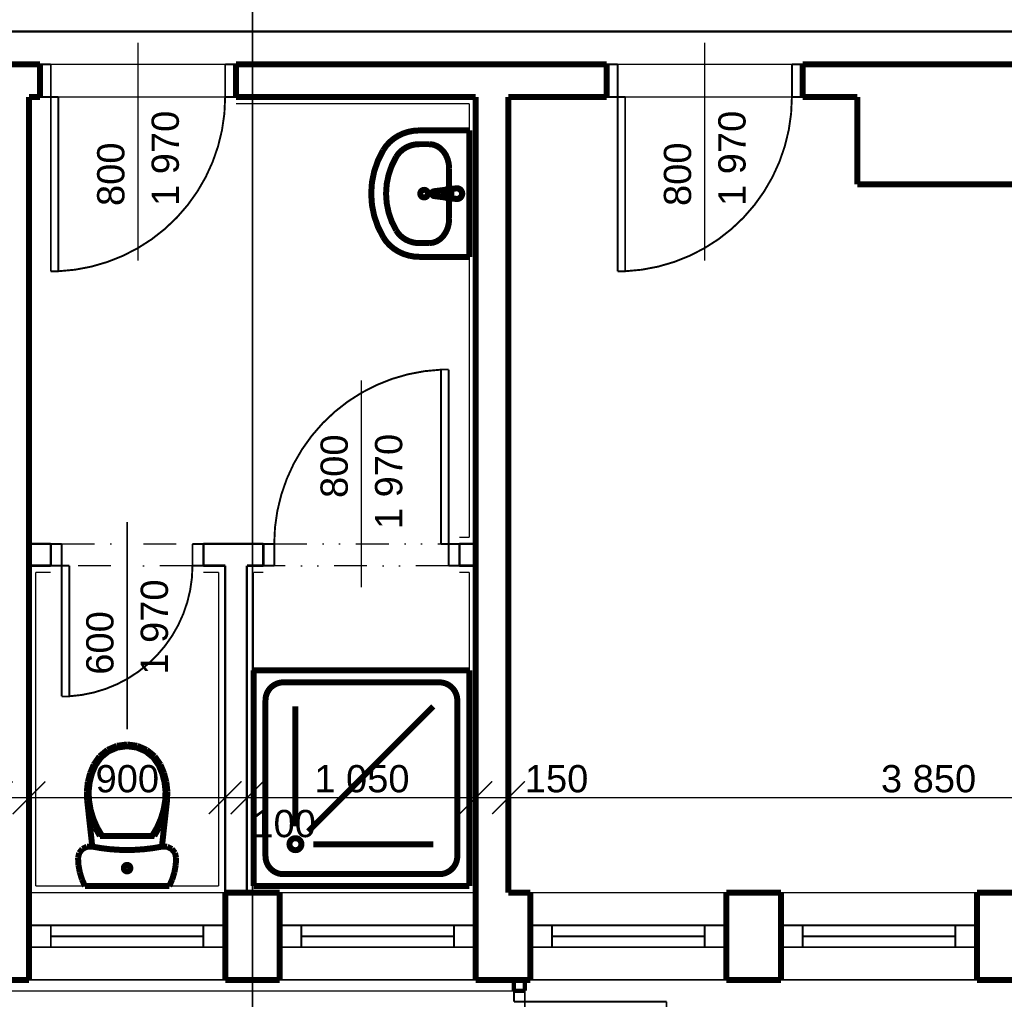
# Model space of a CAD drawing. Extents: x -289843 to 60066, y -44128 to 109843.
# Tile 33 of 61: x -47116 to -42598, y 22009 to 26502. Entities that reach past the tile are written whole.
import ezdxf

# ---------------------------------------------------------------- set-up
doc = ezdxf.new("R2010")
doc.units = 0
doc.header["$MEASUREMENT"] = 0
for name, pattern in [('DOT___DASHED', [335.13888199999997, 176.388884, -88.19444200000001, 0, -70.55555599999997]), ('DVOJBODKO_IARKOVAN__2', [385, 160, -75.00000000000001, 0, -75.00000000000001, 0, -75.00000000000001]), ('DĚLICÍ', [317.5, 127, -63.5, 0, -63.5, 0, -63.5]), ('TRIPLE_DASHED', [375, 150, -75.00000000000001, 0, -75.00000000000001, 0, -75.00000000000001])]:
    doc.linetypes.add(name, pattern=pattern)
for name, color, linetype in [('EXTERIOR_WALLS', 7, 'Continuous'), ('KÓTY', 7, 'Continuous'), ('múry', 7, 'Continuous'), ('PRIEVLAKY', 7, 'Continuous'), ('SHUTTERS', 7, 'Continuous')]:
    doc.layers.add(name, color=color, linetype=linetype)
doc.styles.add('GENERATED_STYLE_1', font='arial.ttf')
doc.dimstyles.new('Dimstyle_DAEE', dxfattribs={"dimtxt": 125, "dimasz": 142.5, "dimexe": 0.18, "dimexo": 0, "dimgap": 0.09, "dimtad": 1, "dimdec": 0, "dimzin": 0, "dimdsep": 46, "dimtxsty": 'GENERATED_STYLE_1', "dimblk": 'ARROWHEAD_6', "dimblk1": 'ARROWHEAD_6', "dimblk2": 'ARROWHEAD_6', "dimcen": 0.09, "dimse1": 1, "dimse2": 1, "dimclrd": 124, "dimclre": 124, "dimclrt": 124, "dimadec": 0, "dimazin": 0, "dimtfac": 1, "dimtdec": 4, "dimtmove": 0, "dimatfit": 0, "dimfxl": 0, "dimtolj": 1, "dimtzin": 0, "dimarcsym": 0})

# ---------------------------------------------------------------- blocks, each defined once
blk = doc.blocks.new('Shower_Tray_70_1439')
at = {"layer": 'EXTERIOR_WALLS', "color": 0, "linetype": 'ByBlock', "const_width": 27.5}
for points in [[(494.9999999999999, 989.9999999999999), (-494.9999999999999, 989.9999999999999)], [(-494.9999999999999, 989.9999999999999), (-494.9999999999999, 0)], [(494.9999999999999, 0), (494.9999999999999, 989.9999999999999)], [(-357.5, 934.9999999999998), (357.5000000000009, 934.9999999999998)], [(-439.9999999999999, 137.4999999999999), (-439.9999999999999, 852.4999999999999)], [(440.0000000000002, 137.4999999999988), (440.0000000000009, 852.4999999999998)], [(-302.4999995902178, 275.0000004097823), (-302.4999995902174, 824.9999999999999)], [(-244.1636901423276, 250.8363098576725), (330.0000000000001, 824.9999999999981)], [(-219.9999995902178, 192.5000004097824), (329.9999999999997, 192.5000004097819)], [(-357.5000000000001, 54.99999999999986), (357.5000000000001, 54.99999999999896)], [(-494.9999999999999, 0), (494.9999999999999, 0)]]:
    blk.add_lwpolyline(points, dxfattribs=at)
for points in [[(-357.5, 934.9999999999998, 0.414213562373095), (-439.9999999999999, 852.4999999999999)], [(440.0000000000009, 852.4999999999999, 0.414213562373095), (357.5000000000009, 934.9999999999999)], [(-439.9999999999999, 137.4999999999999, 0.414213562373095), (-357.5, 54.99999999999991)], [(357.5000000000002, 54.99999999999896, 0.414213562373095), (440.0000000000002, 137.4999999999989)]]:
    blk.add_lwpolyline(points, format="xyb", dxfattribs=at)
blk.add_lwpolyline([(-329.9999995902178, 192.5000004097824, 1), (-274.9999995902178, 192.5000004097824, 1)], format="xyb", close=True, dxfattribs=at)
blk = doc.blocks.new('Basin_01_70_1256')
at = {"layer": 'EXTERIOR_WALLS', "color": 0, "linetype": 'ByBlock', "const_width": 27.5}
for points in [[(-289.993695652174, 7.191217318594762e-13), (-289.9936956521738, -229.0909090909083)], [(289.9936956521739, 2.01543327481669e-12), (-289.9936956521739, 6.718110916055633e-13)], [(289.9936956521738, 1.230076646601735e-12), (289.993695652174, -229.0909090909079)], [(-23.90000000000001, -58.99235499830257), (-23.79616414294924, -53.93008923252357)], [(23.90000000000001, -58.99235499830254), (23.81092038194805, -54.00075734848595)], [(-114.8652173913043, -92.28458901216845), (-136.7331460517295, -94.0329005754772), (-157.7607024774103, -99.21064863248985), (-177.1398094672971, -107.6188552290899), (-194.1257388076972, -118.9343977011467), (-208.0657307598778, -132.7224260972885), (-218.4240792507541, -148.4530742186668), (-224.8027187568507, -165.5218220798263), (-226.9565217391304, -183.2727272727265)], [(-114.8652173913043, -92.28458901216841), (-114.8652173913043, -92.3181818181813)], [(114.8652173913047, -92.31818181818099), (-114.865217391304, -92.31818181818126)], [(-21.00000000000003, -99.27099209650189), (-23.90000000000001, -58.99235499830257)], [(-13.6, -97.09918775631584), (-13.60000000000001, -82.2285906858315)], [(-13.60000000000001, -82.2285906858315), (13.59999999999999, -82.2285906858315)], [(-13.60000000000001, -82.92318339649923), (13.59999999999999, -82.92318339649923)], [(13.59999999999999, -82.2285906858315), (13.59999999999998, -97.09918775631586)], [(20.99999999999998, -99.27099209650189), (23.90000000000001, -58.99235499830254)], [(226.9565217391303, -183.2727272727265), (224.8027187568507, -165.5218220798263), (218.4240792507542, -148.4530742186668), (208.0657307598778, -132.7224260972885), (194.1257388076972, -118.9343977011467), (177.1398094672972, -107.6188552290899), (157.7607024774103, -99.21064863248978), (136.7331460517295, -94.03290057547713), (114.8652173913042, -92.28458901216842)], [(-17.72976797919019, -108.7844437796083), (-11.10000000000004, -161.7181818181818)], [(11.09999999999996, -161.7181818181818), (17.72976797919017, -108.7844437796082)], [(-226.9565217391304, -183.2727272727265), (-226.9565217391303, -229.0909090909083)], [(226.9565217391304, -183.2727272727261), (226.9565217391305, -229.0909090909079)], [(-290.0000045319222, -229.0909090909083), (-288.4248907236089, -254.4349285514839), (-283.7278856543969, -279.3230081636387), (-275.9934886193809, -303.3074104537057), (-265.3608417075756, -325.9566551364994), (-252.0212266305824, -346.8632814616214), (-236.214623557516, -365.6511784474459), (-218.2253938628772, -381.9823511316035), (-198.3771644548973, -395.5630011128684)], [(-226.9565262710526, -229.0909090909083), (-225.9484897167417, -245.3104977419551), (-222.9425146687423, -261.2382953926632), (-217.9926787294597, -276.5877603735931), (-211.1880296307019, -291.0827552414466), (-202.6509832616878, -304.4625145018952), (-192.5351214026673, -316.4863357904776), (-181.0224287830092, -326.9379101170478), (-168.3200191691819, -335.6292132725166)], [(168.3200191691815, -335.6292132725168), (181.0224287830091, -326.9379101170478), (192.5351214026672, -316.4863357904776), (202.6509832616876, -304.4625145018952), (211.1880296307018, -291.0827552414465), (217.9926787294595, -276.587760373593), (222.9425146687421, -261.2382953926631), (225.9484897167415, -245.3104977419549), (226.9565262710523, -229.0909090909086)], [(198.3771644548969, -395.5630011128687), (218.225393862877, -381.9823511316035), (236.2146235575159, -365.6511784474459), (252.0212266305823, -346.8632814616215), (265.3608417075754, -325.9566551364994), (275.9934886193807, -303.3074104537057), (283.7278856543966, -279.3230081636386), (288.4248907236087, -254.4349285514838), (290.0000045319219, -229.0909090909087)], [(-168.3200191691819, -335.6292132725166), (-128.5644514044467, -355.601117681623), (-86.82685015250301, -370.0908431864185), (-43.75066951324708, -378.875006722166), (-1.734723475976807e-13, -381.8181858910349), (43.75066951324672, -378.875006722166), (86.82685015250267, -370.0908431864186), (128.5644514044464, -355.6011176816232), (168.3200191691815, -335.6292132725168)], [(-198.3771644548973, -395.5630011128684), (-151.5223883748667, -419.101316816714), (-102.3316442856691, -436.1784931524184), (-51.56328879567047, -446.5312572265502), (-2.081668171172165e-14, -450.0000040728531), (51.56328879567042, -446.5312572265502), (102.331644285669, -436.1784931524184), (151.5223883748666, -419.101316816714), (198.3771644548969, -395.5630011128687)]]:
    blk.add_lwpolyline(points, dxfattribs=at)
for points in [[(23.38387230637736, -66.16094812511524, 1.447269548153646), (-23.3838723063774, -66.16094812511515)], [(23.81163057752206, -54.04055332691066, 0.8697410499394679), (-23.79616414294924, -53.93008923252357)], [(-21.00000000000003, -98.57639938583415, 0.9136119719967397), (20.99999999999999, -98.5763993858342)], [(-21.00000000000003, -99.27099209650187, 0.9136119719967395), (20.99999999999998, -99.2709920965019)], [(-13.60000000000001, -97.09918775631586, 0.9999999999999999), (13.59999999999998, -97.09918775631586)], [(-11.10000000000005, -161.7181818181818, 0.8825662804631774), (11.09999999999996, -161.7181818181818)]]:
    blk.add_lwpolyline(points, format="xyb", dxfattribs=at)
blk.add_lwpolyline([(-17.5, -207.1363636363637, 1), (17.5, -207.1363636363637, 1)], format="xyb", close=True, dxfattribs=at)
blk = doc.blocks.new('WC_LT_70_1252')
at = {"layer": 'EXTERIOR_WALLS', "color": 0, "linetype": 'ByBlock', "const_width": 27.5}
for points in [[(-206.9710344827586, 619.2151937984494), (-216.9403448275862, 587.0719379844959)], [(-193.2072413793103, 649.9999999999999), (-206.9710344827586, 619.2151937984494)], [(193.2093103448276, 649.9999999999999), (-193.2072413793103, 649.9999999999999)], [(206.9731034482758, 619.2151937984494), (193.2093103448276, 649.9999999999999)], [(216.9424137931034, 587.0719379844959), (206.9731034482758, 619.2151937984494)], [(-216.9403448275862, 587.0719379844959), (-222.9775862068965, 554.0126356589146)], [(222.9796551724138, 554.0126356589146), (216.9424137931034, 587.0719379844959)], [(-222.9775862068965, 554.0126356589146), (-224.9989655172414, 520.4917829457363)], [(225.0010344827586, 520.4917829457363), (222.9796551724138, 554.0126356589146)], [(-224.9989655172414, 520.4917829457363), (-219.7562068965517, 497.8052713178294)], [(-219.7562068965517, 497.8052713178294), (-205.041724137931, 479.4944186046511)], [(159.8273643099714, 468.6052967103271), (120.2230345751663, 475.4414031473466), (80.31694259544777, 480.3366098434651), (40.20925519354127, 483.2786295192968), (0.0006452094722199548, 484.2600775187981), (-40.20796119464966, 483.2784903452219), (-80.31563786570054, 480.336331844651), (-120.2217119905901, 475.4409870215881), (-159.8260167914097, 468.6047435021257)], [(205.0437931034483, 479.4944186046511), (219.758275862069, 497.8052713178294)], [(219.758275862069, 497.8052713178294), (225.0010344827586, 520.4917829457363)], [(-205.041724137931, 479.4944186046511), (-183.6920689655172, 469.0924031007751)], [(-183.6920689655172, 469.0924031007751), (-159.8265517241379, 468.6046511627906)], [(-159.8260167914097, 468.6047435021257), (-183.1034482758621, 256.9767441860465)], [(183.1034482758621, 256.9767441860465), (159.8273643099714, 468.605296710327)], [(159.8286206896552, 468.6046511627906), (183.6941379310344, 469.0924031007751)], [(183.6941379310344, 469.0924031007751), (205.0437931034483, 479.4944186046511)], [(-124.8651724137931, 419.2560465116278), (-146.5220689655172, 381.4048837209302)], [(-115.071724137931, 419.2560465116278), (-137.3813793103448, 381.353488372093)], [(124.8651724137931, 419.2560465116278), (-124.8651724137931, 419.2560465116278)], [(137.3813793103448, 381.354496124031), (115.071724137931, 419.2560465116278)], [(146.5220689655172, 381.4048837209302), (124.8651724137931, 419.2560465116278)], [(-146.5220689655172, 381.4048837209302), (-163.5879310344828, 341.3870542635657)], [(-137.3813793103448, 381.353488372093), (-154.9437931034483, 341.1522480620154)], [(154.9437931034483, 341.1522480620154), (137.3813793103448, 381.354496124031)], [(163.5879310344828, 341.3870542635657), (146.5220689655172, 381.4048837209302)], [(-163.5879310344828, 341.3870542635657), (-175.8351724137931, 299.7275968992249)], [(-154.9437931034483, 341.1522480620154), (-167.5158620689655, 299.2136434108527)], [(167.5158620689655, 299.2136434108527), (154.9437931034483, 341.1522480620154)], [(175.8351724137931, 299.7275968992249), (163.5879310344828, 341.3870542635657)], [(-175.8351724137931, 299.7275968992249), (-183.1034482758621, 256.9767441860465)], [(-167.5158620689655, 299.2136434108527), (-174.9206896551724, 256.1221705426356)], [(174.9206896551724, 256.1221705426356), (167.5158620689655, 299.2136434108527)], [(183.1034482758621, 256.9767441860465), (175.8351724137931, 299.7275968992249)], [(-183.1034482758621, 256.9767441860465), (-184.6613793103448, 214.6803875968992)], [(-184.6613793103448, 214.6803875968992), (-180.068275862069, 172.5946511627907)], [(-174.9206896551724, 256.1221705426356), (-176.4362068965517, 214.9615503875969)], [(-176.4362068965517, 214.9615503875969), (-171.9662068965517, 174.004496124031)], [(171.9662068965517, 174.004496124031), (176.4362068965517, 214.9615503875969)], [(176.4362068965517, 214.9615503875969), (174.9206896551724, 256.1221705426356)], [(180.068275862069, 172.5946511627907), (184.6613793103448, 214.6803875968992)], [(184.6613793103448, 214.6803875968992), (183.1034482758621, 256.9767441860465)], [(-180.068275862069, 172.5946511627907), (-169.4162068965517, 131.5630232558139)], [(-171.9662068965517, 174.004496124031), (-161.6006896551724, 134.0733333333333)], [(161.6006896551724, 134.0733333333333), (171.9662068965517, 174.004496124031)], [(169.4172413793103, 131.5630232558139), (180.068275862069, 172.5946511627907)], [(-169.4162068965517, 131.5630232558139), (-152.9213793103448, 92.40883720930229)], [(-161.6006896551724, 134.0733333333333), (-145.5475862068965, 95.97023255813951)], [(145.5475862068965, 95.97023255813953), (161.6006896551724, 134.0733333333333)], [(152.9213793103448, 92.40883720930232), (169.4172413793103, 131.5630232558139)], [(-152.9213793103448, 92.40883720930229), (-126.2834482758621, 54.4105426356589)], [(-145.5475862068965, 95.97023255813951), (-120.1955172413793, 59.80403100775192)], [(120.1955172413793, 59.80403100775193), (145.5475862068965, 95.97023255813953)], [(126.2834482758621, 54.41054263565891), (152.9213793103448, 92.40883720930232)], [(-126.2834482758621, 54.4105426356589), (-89.97620689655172, 24.97813953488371)], [(-120.1955172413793, 59.80403100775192), (-85.63862068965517, 31.79155038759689)], [(-85.63862068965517, 31.79155038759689), (-44.52413793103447, 14.07627906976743)], [(44.52413793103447, 14.07627906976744), (85.63862068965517, 31.7915503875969)], [(85.63862068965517, 31.7915503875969), (120.1955172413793, 59.80403100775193)], [(89.97620689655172, 24.97813953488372), (126.2834482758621, 54.41054263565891)], [(-89.97620689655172, 24.97813953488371), (-46.77931034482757, 6.365968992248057)], [(-46.77931034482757, 6.365968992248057), (0, 0)], [(-44.52413793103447, 14.07627906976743), (0, 8.016666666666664)], [(0, 8.016666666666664), (44.52413793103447, 14.07627906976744)], [(0, 0), (46.77931034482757, 6.365968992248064)], [(46.77931034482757, 6.365968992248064), (89.97620689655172, 24.97813953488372)]]:
    blk.add_lwpolyline(points, dxfattribs=at)
blk.add_lwpolyline([(-15, 567.3643410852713, 1), (15, 567.3643410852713, 1)], format="xyb", close=True, dxfattribs=at)
blk = doc.blocks.new('*D815')
at = {"layer": 'KÓTY', "color": 124, "linetype": 'Continuous', "transparency": 16777216, "const_width": 6.173611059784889}
for points in [[(-47147.96361465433, 23008.26186287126), (-47297.96361465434, 22858.26186287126)], [(-46997.96361465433, 23008.26186287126), (-47147.96361465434, 22858.26186287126)], [(-47222.96361465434, 22933.26186287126), (-47072.96361465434, 22933.26186287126)]]:
    blk.add_lwpolyline(points, dxfattribs=at)
blk = doc.blocks.new('ARROWHEAD_6')
at = {"color": 0, "linetype": 'Continuous'}
for p, q in [((-0.5, -0.5), (0.5, 0.5)), ((0, 0), (-1, 0))]:
    blk.add_line(p, q, dxfattribs=at)
blk = doc.blocks.new('*D816')
at = {"layer": 'KÓTY', "color": 124, "linetype": 'Continuous', "transparency": 16777216, "const_width": 6.173611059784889}
for points in [[(-46997.96361465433, 23008.26186287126), (-47147.96361465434, 22858.26186287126)], [(-46097.96361465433, 23008.26186287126), (-46247.96361465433, 22858.26186287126)], [(-47072.96361465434, 22933.26186287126), (-46172.96361465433, 22933.26186287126)]]:
    blk.add_lwpolyline(points, dxfattribs=at)
at = {"layer": 'KÓTY', "color": 124, "transparency": 16777216, "style": 'GENERATED_STYLE_1', "oblique": -2.504478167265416e-06}
blk.add_text('900', height=125, dxfattribs=at).set_placement((-46767.60647526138, 22958.2618640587))
blk = doc.blocks.new('*D817')
at = {"layer": 'KÓTY', "color": 124, "linetype": 'Continuous', "transparency": 16777216, "const_width": 6.173611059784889}
for points in [[(-46097.96361465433, 23008.26186287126), (-46247.96361465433, 22858.26186287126)], [(-45997.96361465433, 23008.26186287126), (-46147.96361465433, 22858.26186287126)], [(-46172.96361465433, 22933.26186287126), (-46072.96361465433, 22933.26186287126)]]:
    blk.add_lwpolyline(points, dxfattribs=at)
blk = doc.blocks.new('*D818')
at = {"layer": 'KÓTY', "color": 124, "linetype": 'Continuous', "transparency": 16777216, "const_width": 6.173611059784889}
for points in [[(-45997.96361465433, 23008.26186287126), (-46147.96361465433, 22858.26186287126)], [(-44947.96361465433, 23008.26186287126), (-45097.96361465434, 22858.26186287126)], [(-46072.96361465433, 22933.26186287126), (-45022.96361465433, 22933.26186287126)]]:
    blk.add_lwpolyline(points, dxfattribs=at)
at = {"layer": 'KÓTY', "color": 124, "transparency": 16777216, "style": 'GENERATED_STYLE_1', "oblique": -2.504478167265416e-06}
for s, p in [('1\xa0050', (-45764.03506370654, 22958.2618640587)), ('100', (-46047.96361465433, 22752.37185100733))]:
    blk.add_text(s, height=125, dxfattribs=at).set_placement(p)
blk = doc.blocks.new('*D819')
at = {"layer": 'KÓTY', "color": 124, "linetype": 'Continuous', "transparency": 16777216, "const_width": 6.173611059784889}
for points in [[(-44947.96361465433, 23008.26186287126), (-45097.96361465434, 22858.26186287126)], [(-44797.96361465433, 23008.26186287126), (-44947.96361465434, 22858.26186287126)], [(-45022.96361465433, 22933.26186287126), (-44872.96361465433, 22933.26186287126)]]:
    blk.add_lwpolyline(points, dxfattribs=at)
blk = doc.blocks.new('*D820')
at = {"layer": 'KÓTY', "color": 124, "linetype": 'Continuous', "transparency": 16777216, "const_width": 6.173611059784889}
for points in [[(-44797.96361465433, 23008.26186287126), (-44947.96361465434, 22858.26186287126)], [(-40947.96361465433, 23008.26186287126), (-41097.96361465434, 22858.26186287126)], [(-44872.96361465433, 22933.26186287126), (-41022.96361465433, 22933.26186287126)]]:
    blk.add_lwpolyline(points, dxfattribs=at)
at = {"layer": 'KÓTY', "color": 124, "transparency": 16777216, "style": 'GENERATED_STYLE_1', "oblique": -2.504478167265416e-06}
for s, p in [('150', (-44797.9636215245, 22958.2618640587)), ('3\xa0850', (-43164.03506370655, 22958.2618640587)), ('150', (-41387.24932899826, 22958.2618640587))]:
    blk.add_text(s, height=125, dxfattribs=at).set_placement(p)
blk = doc.blocks.new('D1_Metal_70_747')
at = {"color": 0, "linetype": 'ByBlock', "const_width": 8.819444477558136}
blk.add_lwpolyline([(265, 598.978296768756, 0.39721992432), (-300, 7.347638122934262e-14)], format="xyb", dxfattribs=at)
for points in [[(299.9999999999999, 600), (264.9999999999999, 600)], [(264.9999999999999, 600), (265, -2.143061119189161e-15)], [(300, 0), (299.9999999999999, 600)], [(-349.9999999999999, 0), (-300, 0)], [(-300, 0), (-300, -100)], [(265, -2.143061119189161e-15), (300, 0)], [(349.9999999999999, 0), (300, 0)], [(300, 0), (300, -100)], [(-300, -100), (-349.9999999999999, -100)], [(300, -100), (349.9999999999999, -100)]]:
    blk.add_lwpolyline(points, dxfattribs=at)
blk = doc.blocks.new('Značka_okna-dveří_-_70_1490')
at = {"color": 154, "linetype": 'Continuous', "const_width": 7.000000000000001}
blk.add_lwpolyline([(-1.040915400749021e-13, -850), (1.224606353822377e-14, 100)], dxfattribs=at)
at = {"color": 154, "style": 'GENERATED_STYLE_1'}
for tag, p in [('AC_WIDO_A_SIZE', (-62.50000000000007, -600)), ('AC_WIDO_B_SIZE', (187.4999999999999, -600))]:
    blk.add_attdef(tag, p, '', height=125, rotation=89.99999999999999, dxfattribs=at)
blk = doc.blocks.new('D1_Metal_70_748')
at = {"color": 0, "linetype": 'ByBlock', "const_width": 8.819444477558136}
blk.add_lwpolyline([(364.9999999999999, 799.2340082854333, 0.4014527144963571), (-400, 9.796850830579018e-14)], format="xyb", dxfattribs=at)
for points in [[(399.9999999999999, 800), (365, 800)], [(365, 800), (365, -2.143061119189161e-15)], [(400, 0), (399.9999999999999, 800)], [(-450, 0), (-400, 0)], [(-400, 0), (-400, -100)], [(365, -2.143061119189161e-15), (400, 0)], [(450, 0), (400, 0)], [(400, 0), (400, -100)], [(-400, -100), (-450, -100)], [(400, -100), (450, -100)]]:
    blk.add_lwpolyline(points, dxfattribs=at)
blk = doc.blocks.new('Značka_okna-dveří_-_70_1469')
at = {"color": 154, "linetype": 'Continuous', "const_width": 7.000000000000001}
blk.add_lwpolyline([(0, 750), (0, -200)], dxfattribs=at)
at = {"color": 154, "style": 'GENERATED_STYLE_1'}
for tag, p in [('AC_WIDO_A_SIZE', (-62.5, 210.7142857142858)), ('AC_WIDO_B_SIZE', (187.5, 67.85714285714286))]:
    blk.add_attdef(tag, p, '', height=125, rotation=90, dxfattribs=at)
blk = doc.blocks.new('D1_Metal_70_745')
at = {"color": 0, "linetype": 'ByBlock', "const_width": 8.819444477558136}
blk.add_lwpolyline([(364.9999999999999, 799.2340082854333, 0.4014527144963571), (-400, 9.796850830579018e-14)], format="xyb", dxfattribs=at)
for points in [[(399.9999999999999, 800), (365, 800)], [(365, 800), (365, -2.143061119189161e-15)], [(400, 0), (399.9999999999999, 800)], [(-450, 0), (-400, 0)], [(-400, 0), (-400, -150)], [(365, -2.143061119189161e-15), (400, 0)], [(450, 0), (400, 0)], [(400, 0), (400, -150)], [(-400, -150), (-450, -150)], [(400, -150), (450, -150)]]:
    blk.add_lwpolyline(points, dxfattribs=at)
blk = doc.blocks.new('Značka_okna-dveří_-_70_1488')
at = {"color": 154, "linetype": 'Continuous', "const_width": 7.000000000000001}
blk.add_lwpolyline([(-1.102145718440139e-13, -900), (1.224606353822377e-14, 100)], dxfattribs=at)
at = {"color": 154, "style": 'GENERATED_STYLE_1'}
for tag, p in [('AC_WIDO_A_SIZE', (-62.50000000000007, -650)), ('AC_WIDO_B_SIZE', (187.4999999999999, -650))]:
    blk.add_attdef(tag, p, '', height=125, rotation=89.99999999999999, dxfattribs=at)
blk = doc.blocks.new('D1_Metal_70_746')
at = {"color": 0, "linetype": 'ByBlock', "const_width": 8.819444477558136}
blk.add_lwpolyline([(364.9999999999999, 799.2340082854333, 0.4014527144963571), (-400, 9.796850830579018e-14)], format="xyb", dxfattribs=at)
for points in [[(399.9999999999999, 800), (365, 800)], [(365, 800), (365, -2.143061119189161e-15)], [(400, 0), (399.9999999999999, 800)], [(-450, 0), (-400, 0)], [(-400, 0), (-400, -150)], [(365, -2.143061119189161e-15), (400, 0)], [(450, 0), (400, 0)], [(400, 0), (400, -150)], [(-400, -150), (-450, -150)], [(400, -150), (450, -150)]]:
    blk.add_lwpolyline(points, dxfattribs=at)
blk = doc.blocks.new('W_Pivot_Hung_70_1031')
at = {"color": 0, "linetype": 'ByBlock', "const_width": 8.819444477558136}
for points in [[(-450, 0), (450, 0)], [(-350, 0), (-350, -100)], [(350, 0), (350, -100)], [(-350, -50), (350, -50)], [(-350, -50), (350, -50)], [(-450, -100), (450, -100)]]:
    blk.add_lwpolyline(points, dxfattribs=at)
blk = doc.blocks.new('W_Pivot_Hung_70_1036')
at = {"color": 0, "linetype": 'ByBlock', "const_width": 8.819444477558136}
for points in [[(-450, 0), (450, 0)], [(-350, 0), (-350, -100)], [(350, 0), (350, -100)], [(-350, -50), (350, -50)], [(-350, -50), (350, -50)], [(-450, -100), (450, -100)]]:
    blk.add_lwpolyline(points, dxfattribs=at)
blk = doc.blocks.new('W_Pivot_Hung_70_1037')
at = {"color": 0, "linetype": 'ByBlock', "const_width": 8.819444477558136}
for points in [[(-450, 0), (450, 0)], [(-350, 0), (-350, -100)], [(350, 0), (350, -100)], [(-350, -50), (350, -50)], [(-350, -50), (350, -50)], [(-450, -100), (450, -100)]]:
    blk.add_lwpolyline(points, dxfattribs=at)
blk = doc.blocks.new('W_Pivot_Hung_70_1038')
at = {"color": 0, "linetype": 'ByBlock', "const_width": 8.819444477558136}
for points in [[(-450, 0), (450, 0)], [(-350, 0), (-350, -100)], [(350, 0), (350, -100)], [(-350, -50), (350, -50)], [(-350, -50), (350, -50)], [(-450, -100), (450, -100)]]:
    blk.add_lwpolyline(points, dxfattribs=at)
blk = doc.blocks.new('D2_Metal_70_715')
at = {"color": 0, "linetype": 'ByBlock', "const_width": 8.819444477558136}
for points in [[(-649.9999999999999, 0), (-649.9999999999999, 649.9999999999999)], [(-649.9999999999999, 649.9999999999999), (-614.9999999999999, 649.9999999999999)], [(-614.9999999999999, 649.9999999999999), (-614.9999999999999, -2.143061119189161e-15)], [(649.9999999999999, 649.9999999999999), (614.9999999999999, 649.9999999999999)], [(614.9999999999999, 649.9999999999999), (614.9999999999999, -2.143061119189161e-15)], [(649.9999999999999, 0), (649.9999999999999, 649.9999999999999)], [(-699.9999999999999, 0), (-649.9999999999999, 0)], [(-649.9999999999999, 0), (-649.9999999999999, -50)], [(-614.9999999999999, -2.143061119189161e-15), (-649.9999999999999, 0)], [(614.9999999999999, -2.143061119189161e-15), (649.9999999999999, 0)], [(699.9999999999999, 0), (649.9999999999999, 0)], [(649.9999999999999, 0), (649.9999999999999, -50)], [(-649.9999999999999, -50), (-699.9999999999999, -50)], [(649.9999999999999, -50), (699.9999999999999, -50)]]:
    blk.add_lwpolyline(points, dxfattribs=at)
for points in [[(0, 0, 0.3985213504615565), (-614.9999999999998, 649.0570082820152)], [(614.9999999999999, 649.0570082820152, 0.3985213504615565), (0, 7.959941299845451e-14)]]:
    blk.add_lwpolyline(points, format="xyb", dxfattribs=at)
blk = doc.blocks.new('DIM_2232', base_point=(-64472.96361465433, 22933.26186287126))
at = {"layer": 'KÓTY', "color": 124, "linetype": 'Continuous'}
for p1, p2, distance, picture, middle in [((-47222.96361465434, 24397.79128807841), (-47072.96361465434, 24397.79128807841), -1464.5294252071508, '*D815', (-47539.03504328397, 23020.7618640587)), ((-45022.96361465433, 24397.79128807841), (-44872.96361465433, 24397.79128807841), -1464.5294252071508, '*D819', (-44749.74933581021, 23020.7618640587)), ((-44872.96361465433, 24397.79128807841), (-41022.96361465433, 24397.79128807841), -1464.5294252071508, '*D820', (-43115.82077799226, 23020.7618640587)), ((-46172.96361465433, 23997.79128807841), (-46072.96361465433, 23997.79128807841), -1064.5294252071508, '*D817', (-45999.74932894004, 22814.87185100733))]:
    dim = blk.add_aligned_dim(p1=p1, p2=p2, distance=distance, dimstyle='Dimstyle_DAEE', dxfattribs=at)
    dim.commit()
    dim.dimension.update_dxf_attribs({"geometry": picture, "text_midpoint": middle})
for p1, p2, picture, middle in [((-47072.96361465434, 24397.79128807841), (-46172.96361465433, 23997.79128807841), '*D816', (-46719.39218954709, 23020.7618640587)), ((-46072.96361465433, 23997.79128807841), (-45022.96361465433, 24397.79128807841), '*D818', (-45715.82077799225, 23020.7618640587))]:
    dim = blk.add_linear_dim(base=(-64472.96361465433, 22933.26186287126), p1=p1, p2=p2, dimstyle='Dimstyle_DAEE', dxfattribs=at)
    dim.commit()
    dim.dimension.update_dxf_attribs({"geometry": picture, "text_midpoint": middle})

msp = doc.modelspace()

# ---------------------------------------------------------------- linework, layer by layer
at = {"color": 154, "linetype": 'Continuous', "lineweight": 0, "const_width": 7.000000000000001}
for points in [[(-46172.96361465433, 22497.79128807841), (-47072.96361465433, 22497.79128807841)], [(-45022.96361465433, 22497.79128807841), (-45922.96361465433, 22497.79128807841)], [(-43872.96361465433, 22497.79128807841), (-44772.96361465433, 22497.79128807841)], [(-42722.96361465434, 22497.79128807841), (-43622.96361465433, 22497.79128807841)], [(-47072.96361465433, 22097.79128807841), (-46172.96361465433, 22097.79128807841)], [(-45922.96361465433, 22097.79128807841), (-45022.96361465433, 22097.79128807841)], [(-44772.96361465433, 22097.79128807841), (-43872.96361465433, 22097.79128807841)], [(-43622.96361465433, 22097.79128807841), (-42722.96361465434, 22097.79128807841)]]:
    msp.add_lwpolyline(points, dxfattribs=at)
at = {"layer": 'múry', "color": 7, "linetype": 'Continuous'}
for p, q in [((-46972.96361465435, 26297.79128807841), (-46172.96361465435, 26297.79128807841)), ((-44372.58900269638, 26297.79128807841), (-43572.58900269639, 26297.79128807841)), ((-46172.96361465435, 26147.79128807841), (-46972.96361465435, 26147.79128807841)), ((-43572.58900269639, 26147.79128807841), (-44372.58900269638, 26147.79128807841)), ((-49372.96361465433, 22047.79128807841), (-44847.96361465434, 22047.79128807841))]:
    msp.add_line(p, q, dxfattribs=at)
at = {"layer": 'múry', "color": 7, "linetype": 'TRIPLE_DASHED'}
for p, q in [((-46922.96361465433, 24097.79128807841), (-46322.96361465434, 24097.79128807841)), ((-45947.96361465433, 24097.79128807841), (-45147.96361465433, 24097.79128807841)), ((-46322.96361465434, 23997.79128807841), (-46922.96361465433, 23997.79128807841)), ((-45147.96361465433, 23997.79128807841), (-45947.96361465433, 23997.79128807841))]:
    msp.add_line(p, q, dxfattribs=at)
at = {"layer": 'múry', "color": 7, "linetype": 'DVOJBODKO_IARKOVAN__2'}
for p, q in [((-44847.96361465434, 20647.79128807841), (-44847.96361465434, 22047.79128807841)), ((-44797.96361465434, 22047.79128807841), (-44797.96361465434, 20647.79128807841))]:
    msp.add_line(p, q, dxfattribs=at)
at = {"layer": 'múry', "color": 7, "linetype": 'Continuous', "lineweight": 0}
for points, const_width in [([(-47022.96361465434, 26297.79128807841), (-49522.96361465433, 26297.79128807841)], 27.5), ([(-47022.96361465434, 26297.79128807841), (-47022.96361465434, 26147.79128807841)], 27.5), ([(-46122.96361465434, 26297.79128807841), (-46122.96361465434, 26147.79128807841)], 27.5), ([(-44422.58900269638, 26297.79128807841), (-46122.96361465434, 26297.79128807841)], 27.5), ([(-44422.58900269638, 26297.79128807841), (-44422.58900269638, 26147.79128807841)], 27.5), ([(-43522.58900269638, 26297.79128807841), (-43522.58900269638, 26147.79128807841)], 27.5), ([(-43272.96361465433, 26297.79128807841), (-43522.58900269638, 26297.79128807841)], 27.5), ([(-42422.96361465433, 26297.79128807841), (-43272.96361465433, 26297.79128807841)], 27.5), ([(-47072.96361465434, 26147.79128807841), (-47022.96361465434, 26147.79128807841)], 27.5), ([(-47072.96361465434, 22497.79128807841), (-47072.96361465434, 26147.79128807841)], 27.5), ([(-46122.96361465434, 26147.79128807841), (-45022.96361465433, 26147.79128807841)], 27.5), ([(-45022.96361465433, 26147.79128807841), (-45022.96361465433, 22497.79128807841)], 27.5), ([(-44872.96361465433, 26147.79128807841), (-44422.58900269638, 26147.79128807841)], 27.5), ([(-44872.96361465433, 22497.79128807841), (-44872.96361465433, 26147.79128807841)], 27.5), ([(-43522.58900269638, 26147.79128807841), (-43272.96361465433, 26147.79128807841)], 27.5), ([(-43272.96361465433, 26147.79128807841), (-43272.96361465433, 25747.79128807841)], 27.5), ([(-43272.96361465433, 25747.79128807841), (-42422.96361465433, 25747.79128807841)], 27.5), ([(-46972.96361465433, 24097.79128807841), (-47072.96361465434, 24097.79128807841)], 11), ([(-47072.96361465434, 24097.79128807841), (-47072.96361465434, 23997.79128807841)], 11), ([(-46972.96361465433, 23997.79128807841), (-46972.96361465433, 24097.79128807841)], 11), ([(-46272.96361465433, 23997.79128807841), (-46272.96361465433, 24097.79128807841)], 11), ([(-45997.96361465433, 24097.79128807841), (-46272.96361465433, 24097.79128807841)], 11), ([(-45997.96361465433, 23997.79128807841), (-45997.96361465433, 24097.79128807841)], 11), ([(-45097.96361465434, 23997.79128807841), (-45097.96361465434, 24097.79128807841)], 11), ([(-45022.96361465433, 24097.79128807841), (-45097.96361465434, 24097.79128807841)], 11), ([(-45022.96361465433, 23997.79128807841), (-45022.96361465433, 24097.79128807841)], 11), ([(-47072.96361465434, 23997.79128807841), (-46972.96361465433, 23997.79128807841)], 11), ([(-46272.96361465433, 23997.79128807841), (-46172.96361465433, 23997.79128807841)], 11), ([(-46172.96361465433, 23997.79128807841), (-46172.96361465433, 22497.79128807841)], 11), ([(-46072.96361465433, 22497.79128807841), (-46072.96361465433, 23997.79128807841)], 11), ([(-46072.96361465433, 23997.79128807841), (-45997.96361465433, 23997.79128807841)], 11), ([(-45097.96361465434, 23997.79128807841), (-45022.96361465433, 23997.79128807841)], 11), ([(-47072.96361465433, 22497.79128807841), (-47072.96361465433, 22097.79128807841)], 27.5), ([(-46172.96361465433, 22497.79128807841), (-46172.96361465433, 22097.79128807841)], 27.5), ([(-45922.96361465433, 22497.79128807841), (-46172.96361465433, 22497.79128807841)], 27.5), ([(-46172.96361465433, 22497.79128807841), (-46072.96361465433, 22497.79128807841)], 11), ([(-45922.96361465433, 22497.79128807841), (-45922.96361465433, 22097.79128807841)], 27.5), ([(-45022.96361465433, 22497.79128807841), (-45022.96361465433, 22097.79128807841)], 27.5), ([(-44772.96361465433, 22497.79128807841), (-44872.96361465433, 22497.79128807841)], 27.5), ([(-44772.96361465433, 22497.79128807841), (-44772.96361465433, 22097.79128807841)], 27.5), ([(-43872.96361465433, 22497.79128807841), (-43872.96361465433, 22097.79128807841)], 27.5), ([(-43622.96361465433, 22497.79128807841), (-43872.96361465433, 22497.79128807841)], 27.5), ([(-43622.96361465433, 22497.79128807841), (-43622.96361465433, 22097.79128807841)], 27.5), ([(-42722.96361465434, 22497.79128807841), (-42722.96361465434, 22097.79128807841)], 27.5), ([(-41997.96361465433, 22497.79128807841), (-42722.96361465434, 22497.79128807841)], 27.5), ([(-47322.96361465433, 22097.79128807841), (-47072.96361465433, 22097.79128807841)], 27.5), ([(-46172.96361465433, 22097.79128807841), (-45922.96361465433, 22097.79128807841)], 27.5), ([(-45022.96361465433, 22097.79128807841), (-44772.96361465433, 22097.79128807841)], 27.5), ([(-44847.96361465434, 22097.79128807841), (-44847.96361465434, 22047.79128807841)], 11), ([(-44797.96361465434, 22097.79128807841), (-44847.96361465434, 22097.79128807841)], 11), ([(-44797.96361465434, 22047.79128807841), (-44797.96361465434, 22097.79128807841)], 11), ([(-43872.96361465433, 22097.79128807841), (-43622.96361465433, 22097.79128807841)], 27.5), ([(-42722.96361465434, 22097.79128807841), (-41997.96361465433, 22097.79128807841)], 27.5), ([(-44797.96361465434, 22047.79128807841), (-44847.96361465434, 22047.79128807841)], 11)]:
    msp.add_lwpolyline(points, dxfattribs=dict(at, const_width=const_width))
at = {"layer": 'PRIEVLAKY', "color": 7, "linetype": 'DĚLICÍ', "const_width": 11}
msp.add_lwpolyline([(-49672.96361465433, 26447.79128807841), (-37822.96361465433, 26447.79128807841)], dxfattribs=at)
at = {"layer": 'PRIEVLAKY', "color": 7, "linetype": 'Continuous', "const_width": 20}
for points in [[(-44847.96361465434, 22097.79128807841), (-44847.96361465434, 22047.79128807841)], [(-44847.96361465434, 22097.79128807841), (-44797.96361465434, 22097.79128807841)], [(-44797.96361465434, 22047.79128807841), (-44797.96361465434, 22097.79128807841)], [(-44847.96361465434, 22047.79128807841), (-44797.96361465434, 22047.79128807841)]]:
    msp.add_lwpolyline(points, dxfattribs=at)
at = {"layer": 'SHUTTERS', "color": 7, "linetype": 'DOT___DASHED', "const_width": 7.000000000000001}
msp.add_lwpolyline([(-46047.96361465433, 19683.17755278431), (-46047.96361465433, 29099.39720896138)], dxfattribs=at)
at = {"layer": 'SHUTTERS', "color": 7, "linetype": 'Continuous', "const_width": 6}
for points in [[(-45052.96361465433, 26117.79128807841), (-46122.96361465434, 26117.79128807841)], [(-45052.96361465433, 24127.79128807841), (-45052.96361465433, 26117.79128807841)], [(-45052.96361465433, 24127.79128807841), (-45097.96361465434, 24127.79128807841)], [(-47042.96361465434, 23967.79128807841), (-47042.96361465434, 22527.79128807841)], [(-46972.96361465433, 23967.79128807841), (-47042.96361465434, 23967.79128807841)], [(-46202.96361465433, 23967.79128807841), (-46272.96361465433, 23967.79128807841)], [(-46202.96361465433, 22527.79128807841), (-46202.96361465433, 23967.79128807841)], [(-46042.96361465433, 23967.79128807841), (-46042.96361465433, 22527.79128807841)], [(-45997.96361465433, 23967.79128807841), (-46042.96361465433, 23967.79128807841)], [(-45052.96361465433, 23967.79128807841), (-45097.96361465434, 23967.79128807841)], [(-45052.96361465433, 22527.79128807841), (-45052.96361465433, 23967.79128807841)], [(-47042.96361465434, 22527.79128807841), (-46202.96361465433, 22527.79128807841)], [(-46042.96361465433, 22527.79128807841), (-45052.96361465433, 22527.79128807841)]]:
    msp.add_lwpolyline(points, dxfattribs=at)

# ---------------------------------------------------------------- block references
at = {"layer": 'EXTERIOR_WALLS', "color": 7, "linetype": 'Continuous'}
for name, p, rotation in [('Basin_01_70_1256', (-45052.96361465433, 25704.49883388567), 270), ('WC_LT_70_1252', (-46622.96258017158, 23177.79128807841), 180)]:
    msp.add_blockref(name, p, dxfattribs=dict(at, rotation=rotation))
msp.add_blockref('Shower_Tray_70_1439', (-45547.96361465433, 22527.79128807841), dxfattribs=at)
at = {"layer": 'KÓTY', "color": 7, "linetype": 'Continuous'}
msp.add_blockref('DIM_2232', (-64472.96361465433, 22933.26186287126), dxfattribs=at)
at = {"layer": 'múry', "color": 7, "linetype": 'Continuous', "lineweight": 0}
for name, p, values in [('Značka_okna-dveří_-_70_1488', (-46572.96361465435, 26297.79128807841), {'AC_WIDO_A_SIZE': '800', 'AC_WIDO_B_SIZE': '1\xa0970'}), ('Značka_okna-dveří_-_70_1488', (-43972.58900269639, 26297.79128807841), {'AC_WIDO_A_SIZE': '800', 'AC_WIDO_B_SIZE': '1\xa0970'}), ('Značka_okna-dveří_-_70_1469', (-45547.96361465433, 24097.79128807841), {'AC_WIDO_A_SIZE': '800', 'AC_WIDO_B_SIZE': '1\xa0970'}), ('Značka_okna-dveří_-_70_1490', (-46622.96361465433, 24097.79128807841), {'AC_WIDO_A_SIZE': '600', 'AC_WIDO_B_SIZE': '1\xa0970'})]:
    msp.add_blockref(name, p, dxfattribs=at).add_auto_attribs(values)
at = {"layer": 'múry', "color": 7, "linetype": 'Continuous', "lineweight": 0, "rotation": 180}
for name, p in [('D1_Metal_70_745', (-46572.96361465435, 26147.79128807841)), ('D1_Metal_70_746', (-43972.58900269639, 26147.79128807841)), ('D1_Metal_70_747', (-46622.96361465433, 23997.79128807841)), ('W_Pivot_Hung_70_1036', (-46622.96361465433, 22247.79128807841)), ('W_Pivot_Hung_70_1037', (-45472.96361465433, 22247.79128807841)), ('W_Pivot_Hung_70_1038', (-44322.96361465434, 22247.79128807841)), ('W_Pivot_Hung_70_1031', (-43172.96361465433, 22247.79128807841))]:
    msp.add_blockref(name, p, dxfattribs=at)
at = {"layer": 'múry', "color": 7, "linetype": 'Continuous', "lineweight": 0}
msp.add_blockref('D1_Metal_70_748', (-45547.96361465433, 24097.79128807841), dxfattribs=at)
at = {"layer": 'múry', "color": 7, "linetype": 'Continuous', "lineweight": 0, "xscale": -1, "rotation": 270}
msp.add_blockref('D2_Metal_70_715', (-44797.96361465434, 21347.79128807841), dxfattribs=at)

doc.saveas('drawing.dxf')
